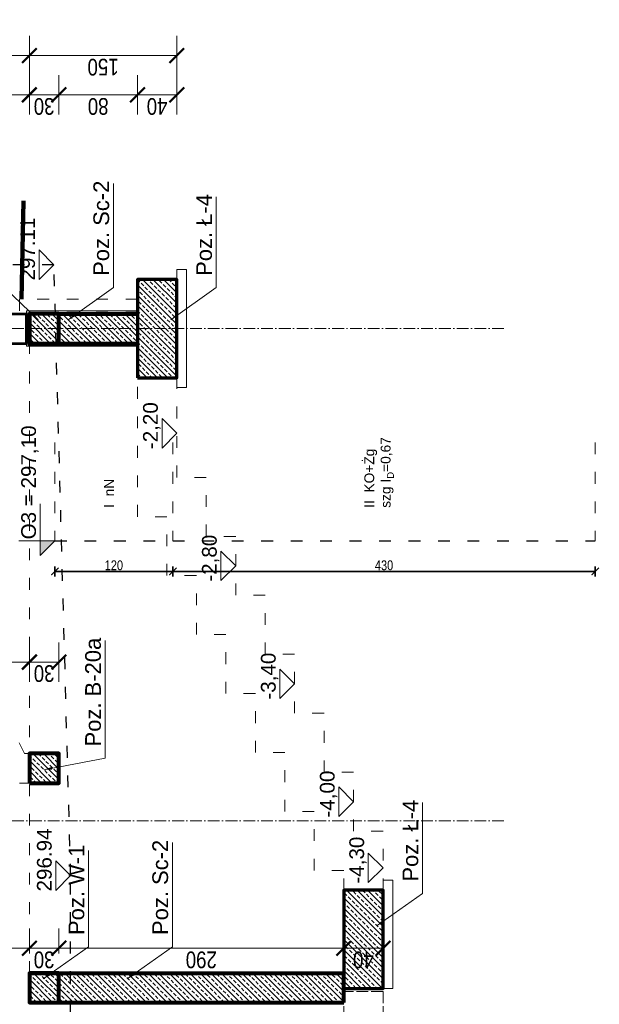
# Model space of a CAD drawing. Header units: inches. Extents: x 201967 to 338763, y -32705 to 30884.
# Tile 235 of 236: x 335128 to 335719, y 16244 to 17246. Entities that reach past the tile are written whole.
import ezdxf
from ezdxf.enums import TextEntityAlignment as Align

# ---------------------------------------------------------------- set-up
doc = ezdxf.new("R2010")
doc.units = ezdxf.units.IN
doc.header["$MEASUREMENT"] = 0
for name, pattern in [('ACAD_ISO02W100', [15, 12, -3]), ('ACAD_ISO03W100', [30, 12, -18]), ('ACAD_ISO10W100', [18, 12, -3, 0, -3])]:
    doc.linetypes.add(name, pattern=pattern)
for name, color, linetype, lineweight in [('00_mury grubo', 7, 'Continuous', 30), ('01 a KONSTRUKCJA żelbet', 94, 'Continuous', 80), ('01 a1 KONSTRUKCJA żelebet', 200, 'Continuous', 53), ('01 c KONSTRUKCJA ławy', 45, 'Continuous', 70), ('01h KONSTRUKCJA pozycje', 253, 'Continuous', 13), ('01h3 KONSTRUKCJA pozycje słupy', 252, 'Continuous', 13), ('11 OSIE ściany', 2, 'ACAD_ISO10W100', 5), ('12 PRZERYWANE 1', 73, 'ACAD_ISO03W100', 9), ('20 KRESKOWANIE ścian', 63, 'Continuous', 5), ('30 WIDOK 1 005', 5, 'Continuous', 5), ('34 WIDOK 5 030', 13, 'Continuous', 30), ('50 OPIS 1', 130, 'Continuous', 9), ('90 WYMIAR', 155, 'Continuous', 9), ('91 PRZEKROJE', 7, 'Continuous', 35), ('K_kreskowanie', 251, 'Continuous', 0)]:
    doc.layers.add(name, color=color, linetype=linetype, lineweight=lineweight)
doc.styles.add('100 arial', font='arial.ttf', dxfattribs={"width": 0.8, "height": 17})
doc.styles.add('50 technic ok', font='arial.ttf', dxfattribs={"width": 0.8, "height": 10})
doc.styles.add('OPIS', font='arial.ttf')
doc.styles.add('RomanS', font='romans.shx')
doc.styles.add('WYMIAR-50 (15pkt) arial', font='arial.ttf', dxfattribs={"height": 15})
doc.dimstyles.new('100', dxfattribs={"dimscale": 10, "dimtxt": 17, "dimasz": 1.5, "dimexe": 2, "dimexo": 2, "dimgap": 0.3, "dimtad": 1, "dimdec": 1, "dimrnd": 0.5, "dimdsep": 46, "dimtxsty": '100 arial', "dimblk": 'ARCHTICK', "dimcen": 10, "dimclrd": 256, "dimclre": 256, "dimclrt": 256, "dimadec": 0, "dimazin": 0, "dimtfac": 1, "dimtdec": 1, "dimtix": 1, "dimtmove": 1, "dimatfit": 3, "dimfxl": 2, "dimfxlon": 1, "dimtolj": 1, "dimarcsym": 0})
doc.dimstyles.new('50 ok', dxfattribs={"dimscale": 5, "dimtxt": 10, "dimasz": 1.5, "dimexe": 1, "dimexo": 1, "dimgap": 0.2, "dimtad": 1, "dimdec": 1, "dimrnd": 1, "dimdsep": 46, "dimtxsty": '50 technic ok', "dimblk": 'ARCHTICK', "dimcen": 5, "dimadec": 1, "dimazin": 0, "dimtfac": 1, "dimtdec": 1, "dimtix": 1, "dimtmove": 2, "dimatfit": 3, "dimfxl": 1, "dimfxlon": 1, "dimtolj": 1, "dimarcsym": 0})
doc.dimstyles.new('DIM100txt12', dxfattribs={"dimtxt": 12, "dimasz": 1.05, "dimexe": 0, "dimexo": 8, "dimgap": 4, "dimtad": 1, "dimdec": 7, "dimrnd": 0.5, "dimdsep": 46, "dimtxsty": 'RomanS', "dimblk1": 'DIM', "dimblk2": 'DIM', "dimsah": 1, "dimcen": 0.09, "dimse1": 1, "dimse2": 1, "dimclrt": 256, "dimadec": 1, "dimazin": 0, "dimtfac": 1, "dimtdec": 7, "dimtix": 1, "dimtofl": 0, "dimtmove": 2, "dimatfit": 3, "dimfxl": 1, "dimtolj": 1, "dimtzin": 0, "dimarcsym": 0})
pattern_1 = [(45, (-3795.3814, -7571.668), (-5.303301, 5.303301), []), (45, (-3790.078, -7571.668), (-5.303301, 5.303301), [3.75, -1.875])]

# ---------------------------------------------------------------- blocks, each defined once
blk = doc.blocks.new('*U1172')
at = {"ltscale": 0.5}
blk.add_hatch(color=256, dxfattribs=at).paths.add_polyline_path([(0, 15), (-15, 15), (0, 0)])
for p, q in [((0, 36.7), (0, 0)), ((-15, 15), (37.5, 15)), ((-15, 15), (0, 0))]:
    blk.add_line(p, q)
at = {"style": 'WYMIAR-50 (15pkt) arial', "flags": 8}
blk.add_attdef('DETAIL#', text='', height=15, dxfattribs=at).set_placement((-16.1, 14.8), align=Align.BOTTOM_LEFT)
blk = doc.blocks.new('_ARCHTICK')
at = {"color": 0, "linetype": 'ByBlock', "const_width": 0.15}
blk.add_lwpolyline([(-0.5, -0.5), (0.5, 0.5)], dxfattribs=at)
blk = doc.blocks.new('*D1176')
at = {"layer": '90 WYMIAR', "color": 0, "lineweight": -2, "ltscale": 3, "transparency": 16777216}
for p, q in [((-26.3, 0, 0), (-36.3, 0, 0)), ((-31.3, 0, 0), (-31.3, -120, 0)), ((-26.3, -120, 0), (-36.3, -120, 0))]:
    blk.add_line(p, q, dxfattribs=at)
at = {"layer": 'Defpoints', "color": 0, "ltscale": 3, "transparency": 16777216}
for p in [(0, 0), (-31.3, -120, 0), (0, -120)]:
    blk.add_point(p, dxfattribs=at)
at = {"layer": '90 WYMIAR', "color": 0, "lineweight": -2, "ltscale": 3, "transparency": 16777216, "xscale": 7.5, "yscale": 7.5, "zscale": 7.5}
for p, rotation in [((-31.3, 0, 0), 90), ((-31.3, -120, 0), 270)]:
    blk.add_blockref('_ARCHTICK', p, dxfattribs=dict(at, rotation=rotation))
at = {"layer": '90 WYMIAR', "color": 0, "ltscale": 3, "transparency": 16777216, "insert": (-25.1, -60, 0), "char_height": 10, "attachment_point": 5, "rotation": 270, "style": '50 technic ok'}
blk.add_mtext('\\A1;120', dxfattribs=at)
blk = doc.blocks.new('*D1177')
at = {"layer": '90 WYMIAR', "color": 0, "lineweight": -2, "ltscale": 3, "transparency": 16777216}
for p, q in [((-26.3, -120, 0), (-36.3, -120, 0)), ((-31.3, -120, 0), (-31.3, -550, 0)), ((-26.3, -550, 0), (-36.3, -550, 0))]:
    blk.add_line(p, q, dxfattribs=at)
at = {"layer": 'Defpoints', "color": 0, "ltscale": 3, "transparency": 16777216}
for p in [(0, -120), (-31.3, -550, 0), (0, -550, 0)]:
    blk.add_point(p, dxfattribs=at)
at = {"layer": '90 WYMIAR', "color": 0, "lineweight": -2, "ltscale": 3, "transparency": 16777216, "xscale": 7.5, "yscale": 7.5, "zscale": 7.5}
for p, rotation in [((-31.3, -120, 0), 90), ((-31.3, -550, 0), 270)]:
    blk.add_blockref('_ARCHTICK', p, dxfattribs=dict(at, rotation=rotation))
at = {"layer": '90 WYMIAR', "color": 0, "ltscale": 3, "transparency": 16777216, "insert": (-25.1, -335, 0), "char_height": 10, "attachment_point": 5, "rotation": 270, "style": '50 technic ok'}
blk.add_mtext('\\A1;430', dxfattribs=at)
blk = doc.blocks.new('*U1124')
blk.add_lwpolyline([(-15, 15), (0, 0), (15, 15), (-15, 15)])
at = {"style": 'WYMIAR-50 (15pkt) arial', "flags": 8}
blk.add_attdef('DETAIL#', text='', height=15, dxfattribs=at).set_placement((-16.1, 14.8), align=Align.BOTTOM_LEFT)
blk = doc.blocks.new('DIM')
for p, q in [((0, -13), (0, 13)), ((8, 0), (-8, 0))]:
    blk.add_line(p, q)
at = {"const_width": 1.71}
blk.add_lwpolyline([(5.71, 5.71), (-5.71, -5.71)], dxfattribs=at)
blk = doc.blocks.new('*D2531')
at = {"layer": '90 WYMIAR', "lineweight": -2, "transparency": 16777216}
for p, q in [((718.7, -529), (758.7, -529)), ((738.7, -672), (738.7, -529)), ((718.7, -672), (758.7, -672))]:
    blk.add_line(p, q, dxfattribs=at)
at = {"layer": 'Defpoints', "color": 0, "transparency": 16777216}
for p in [(500.8, -529), (738.7, -529), (500.8, -672)]:
    blk.add_point(p, dxfattribs=at)
at = {"layer": '90 WYMIAR', "lineweight": -2, "transparency": 16777216, "xscale": 15, "yscale": 15, "zscale": 15}
for p, rotation in [((738.7, -529), 90), ((738.7, -672), 270)]:
    blk.add_blockref('_ARCHTICK', p, dxfattribs=dict(at, rotation=rotation))
at = {"layer": '90 WYMIAR', "transparency": 16777216, "insert": (727, -600.5), "char_height": 17, "attachment_point": 5, "rotation": 90, "style": '100 arial'}
blk.add_mtext('\\A1;143', dxfattribs=at)
blk = doc.blocks.new('*D2537')
at = {"layer": '90 WYMIAR', "lineweight": -2, "transparency": 16777216}
for p, q in [((758.7, -672), (798.7, -672)), ((778.7, -822), (778.7, -672)), ((758.7, -822), (798.7, -822))]:
    blk.add_line(p, q, dxfattribs=at)
at = {"layer": 'Defpoints', "color": 0, "transparency": 16777216}
for p in [(515.8, -672), (778.7, -672), (550.8, -822)]:
    blk.add_point(p, dxfattribs=at)
at = {"layer": '90 WYMIAR', "lineweight": -2, "transparency": 16777216, "xscale": 15, "yscale": 15, "zscale": 15}
for p, rotation in [((778.7, -672), 90), ((778.7, -822), 270)]:
    blk.add_blockref('_ARCHTICK', p, dxfattribs=dict(at, rotation=rotation))
at = {"layer": '90 WYMIAR', "transparency": 16777216, "insert": (767, -747), "char_height": 17, "attachment_point": 5, "rotation": 90, "style": '100 arial'}
blk.add_mtext('\\A1;150', dxfattribs=at)
blk = doc.blocks.new('*D2538')
at = {"layer": '90 WYMIAR', "lineweight": -2, "transparency": 16777216}
for p, q in [((758.7, 0), (798.7, 0)), ((778.7, -672), (778.7, 0)), ((758.7, -672), (798.7, -672))]:
    blk.add_line(p, q, dxfattribs=at)
at = {"layer": 'Defpoints', "color": 0, "transparency": 16777216}
for p in [(515.8, 0), (778.7, 0), (515.8, -672)]:
    blk.add_point(p, dxfattribs=at)
at = {"layer": '90 WYMIAR', "lineweight": -2, "transparency": 16777216, "xscale": 15, "yscale": 15, "zscale": 15}
for p, rotation in [((778.7, 0), 90), ((778.7, -672), 270)]:
    blk.add_blockref('_ARCHTICK', p, dxfattribs=dict(at, rotation=rotation))
at = {"layer": '90 WYMIAR', "transparency": 16777216, "insert": (767, -336), "char_height": 17, "attachment_point": 5, "rotation": 90, "style": '100 arial'}
blk.add_mtext('\\A1;672', dxfattribs=at)
blk = doc.blocks.new('*D2550')
at = {"layer": '90 WYMIAR', "lineweight": -2, "transparency": 16777216}
for p, q in [((141.5, -341.4), (181.5, -341.4)), ((161.5, -341.4), (161.5, -672)), ((141.5, -672), (181.5, -672))]:
    blk.add_line(p, q, dxfattribs=at)
at = {"layer": 'Defpoints', "color": 0, "transparency": 16777216}
for p in [(4.4, -341.4), (68.4, -672), (161.5, -672)]:
    blk.add_point(p, dxfattribs=at)
at = {"layer": '90 WYMIAR', "lineweight": -2, "transparency": 16777216, "xscale": 15, "yscale": 15, "zscale": 15}
for p, rotation in [((161.5, -341.4), 90), ((161.5, -672), 270)]:
    blk.add_blockref('_ARCHTICK', p, dxfattribs=dict(at, rotation=rotation))
at = {"layer": '90 WYMIAR', "transparency": 16777216, "insert": (149.9, -506.7), "char_height": 17, "attachment_point": 5, "rotation": 90, "style": '100 arial'}
blk.add_mtext('\\A1;330.5', dxfattribs=at)
blk = doc.blocks.new('*D2551')
at = {"layer": '90 WYMIAR', "lineweight": -2, "transparency": 16777216}
for p, q in [((141.5, -672), (181.5, -672)), ((161.5, -672), (161.5, -702)), ((141.5, -702), (181.5, -702))]:
    blk.add_line(p, q, dxfattribs=at)
at = {"layer": 'Defpoints', "color": 0, "transparency": 16777216}
for p in [(68.4, -672), (68.4, -702), (161.5, -702)]:
    blk.add_point(p, dxfattribs=at)
at = {"layer": '90 WYMIAR', "lineweight": -2, "transparency": 16777216, "xscale": 15, "yscale": 15, "zscale": 15}
for p, rotation in [((161.5, -672), 90), ((161.5, -702), 270)]:
    blk.add_blockref('_ARCHTICK', p, dxfattribs=dict(at, rotation=rotation))
at = {"layer": '90 WYMIAR', "transparency": 16777216, "insert": (149.9, -687), "char_height": 17, "attachment_point": 5, "rotation": 90, "style": '100 arial'}
blk.add_mtext('\\A1;30', dxfattribs=at)
blk = doc.blocks.new('*D2554')
at = {"layer": '90 WYMIAR', "lineweight": -2, "transparency": 16777216}
for p, q in [((-149.7, -992), (-109.7, -992)), ((-129.7, -1032), (-129.7, -992)), ((-149.7, -1032), (-109.7, -1032))]:
    blk.add_line(p, q, dxfattribs=at)
at = {"layer": 'Defpoints', "color": 0, "transparency": 16777216}
for p in [(-170.6, -992), (-129.7, -992), (-170.6, -1032)]:
    blk.add_point(p, dxfattribs=at)
at = {"layer": '90 WYMIAR', "lineweight": -2, "transparency": 16777216, "xscale": 15, "yscale": 15, "zscale": 15}
for p, rotation in [((-129.7, -992), 90), ((-129.7, -1032), 270)]:
    blk.add_blockref('_ARCHTICK', p, dxfattribs=dict(at, rotation=rotation))
at = {"layer": '90 WYMIAR', "transparency": 16777216, "insert": (-141.4, -1012), "char_height": 17, "attachment_point": 5, "rotation": 90, "style": '100 arial'}
blk.add_mtext('\\A1;40', dxfattribs=at)
blk = doc.blocks.new('*D2555')
at = {"layer": '90 WYMIAR', "lineweight": -2, "transparency": 16777216}
for p, q in [((-135, -702), (-109.7, -702)), ((-129.7, -992), (-129.7, -702)), ((-149.7, -992), (-109.7, -992))]:
    blk.add_line(p, q, dxfattribs=at)
at = {"layer": 'Defpoints', "color": 0, "transparency": 16777216}
for p in [(-155, -702), (-129.7, -702), (-170.6, -992)]:
    blk.add_point(p, dxfattribs=at)
at = {"layer": '90 WYMIAR', "lineweight": -2, "transparency": 16777216, "xscale": 15, "yscale": 15, "zscale": 15}
for p, rotation in [((-129.7, -702), 90), ((-129.7, -992), 270)]:
    blk.add_blockref('_ARCHTICK', p, dxfattribs=dict(at, rotation=rotation))
at = {"layer": '90 WYMIAR', "transparency": 16777216, "insert": (-141.4, -847), "char_height": 17, "attachment_point": 5, "rotation": 90, "style": '100 arial'}
blk.add_mtext('\\A1;290', dxfattribs=at)
blk = doc.blocks.new('*D2556')
at = {"layer": '90 WYMIAR', "lineweight": -2, "transparency": 16777216}
for p, q in [((-135, -672), (-109.7, -672)), ((-129.7, -702), (-129.7, -672)), ((-135, -702), (-109.7, -702))]:
    blk.add_line(p, q, dxfattribs=at)
at = {"layer": 'Defpoints', "color": 0, "transparency": 16777216}
for p in [(-155, -672), (-129.7, -672), (-155, -702)]:
    blk.add_point(p, dxfattribs=at)
at = {"layer": '90 WYMIAR', "lineweight": -2, "transparency": 16777216, "xscale": 15, "yscale": 15, "zscale": 15}
for p, rotation in [((-129.7, -672), 90), ((-129.7, -702), 270)]:
    blk.add_blockref('_ARCHTICK', p, dxfattribs=dict(at, rotation=rotation))
at = {"layer": '90 WYMIAR', "transparency": 16777216, "insert": (-141.4, -687), "char_height": 17, "attachment_point": 5, "rotation": 90, "style": '100 arial'}
blk.add_mtext('\\A1;30', dxfattribs=at)
blk = doc.blocks.new('*D2557')
at = {"layer": '90 WYMIAR', "lineweight": -2, "transparency": 16777216}
for p, q in [((-135, -355.4), (-109.7, -355.4)), ((-129.7, -672), (-129.7, -355.4)), ((-135, -672), (-109.7, -672))]:
    blk.add_line(p, q, dxfattribs=at)
at = {"layer": 'Defpoints', "color": 0, "transparency": 16777216}
for p in [(-155, -355.4), (-129.7, -355.4), (-155, -672)]:
    blk.add_point(p, dxfattribs=at)
at = {"layer": '90 WYMIAR', "lineweight": -2, "transparency": 16777216, "xscale": 15, "yscale": 15, "zscale": 15}
for p, rotation in [((-129.7, -355.4), 90), ((-129.7, -672), 270)]:
    blk.add_blockref('_ARCHTICK', p, dxfattribs=dict(at, rotation=rotation))
at = {"layer": '90 WYMIAR', "transparency": 16777216, "insert": (-141.4, -513.7), "char_height": 17, "attachment_point": 5, "rotation": 90, "style": '100 arial'}
blk.add_mtext('\\A1;316.5', dxfattribs=at)
blk = doc.blocks.new('*D2567')
at = {"layer": '90 WYMIAR', "lineweight": -2, "transparency": 16777216}
for p, q in [((718.7, -782), (758.7, -782)), ((738.7, -822), (738.7, -782)), ((718.7, -822), (758.7, -822))]:
    blk.add_line(p, q, dxfattribs=at)
at = {"layer": 'Defpoints', "color": 0, "transparency": 16777216}
for p in [(550.8, -782), (738.7, -782), (550.8, -822)]:
    blk.add_point(p, dxfattribs=at)
at = {"layer": '90 WYMIAR', "lineweight": -2, "transparency": 16777216, "xscale": 15, "yscale": 15, "zscale": 15}
for p, rotation in [((738.7, -782), 90), ((738.7, -822), 270)]:
    blk.add_blockref('_ARCHTICK', p, dxfattribs=dict(at, rotation=rotation))
at = {"layer": '90 WYMIAR', "transparency": 16777216, "insert": (727, -802), "char_height": 17, "attachment_point": 5, "rotation": 90, "style": '100 arial'}
blk.add_mtext('\\A1;40', dxfattribs=at)
blk = doc.blocks.new('*D2568')
at = {"layer": '90 WYMIAR', "lineweight": -2, "transparency": 16777216}
for p, q in [((718.7, -702), (758.7, -702)), ((738.7, -782), (738.7, -702)), ((718.7, -782), (758.7, -782))]:
    blk.add_line(p, q, dxfattribs=at)
at = {"layer": 'Defpoints', "color": 0, "transparency": 16777216}
for p in [(500.8, -702), (738.7, -702), (550.8, -782)]:
    blk.add_point(p, dxfattribs=at)
at = {"layer": '90 WYMIAR', "lineweight": -2, "transparency": 16777216, "xscale": 15, "yscale": 15, "zscale": 15}
for p, rotation in [((738.7, -702), 90), ((738.7, -782), 270)]:
    blk.add_blockref('_ARCHTICK', p, dxfattribs=dict(at, rotation=rotation))
at = {"layer": '90 WYMIAR', "transparency": 16777216, "insert": (727, -742), "char_height": 17, "attachment_point": 5, "rotation": 90, "style": '100 arial'}
blk.add_mtext('\\A1;80', dxfattribs=at)
blk = doc.blocks.new('*D2569')
at = {"layer": '90 WYMIAR', "lineweight": -2, "transparency": 16777216}
for p, q in [((718.7, -672), (758.7, -672)), ((738.7, -702), (738.7, -672)), ((718.7, -702), (758.7, -702))]:
    blk.add_line(p, q, dxfattribs=at)
at = {"layer": 'Defpoints', "color": 0, "transparency": 16777216}
for p in [(500.8, -672), (738.7, -672), (500.8, -702)]:
    blk.add_point(p, dxfattribs=at)
at = {"layer": '90 WYMIAR', "lineweight": -2, "transparency": 16777216, "xscale": 15, "yscale": 15, "zscale": 15}
for p, rotation in [((738.7, -672), 90), ((738.7, -702), 270)]:
    blk.add_blockref('_ARCHTICK', p, dxfattribs=dict(at, rotation=rotation))
at = {"layer": '90 WYMIAR', "transparency": 16777216, "insert": (727, -687), "char_height": 17, "attachment_point": 5, "rotation": 90, "style": '100 arial'}
blk.add_mtext('\\A1;30', dxfattribs=at)
blk = doc.blocks.new('O3 Jagielońska NS')
at = {"layer": '30 WIDOK 1 005', "linetype": 'ACAD_ISO03W100', "transparency": 33554687}
for p, q in [((100, 0), (0, 0)), ((100, -120), (0, -120)), ((100, -550), (0, -550))]:
    blk.add_line(p, q, dxfattribs=at)
at = {"layer": '34 WIDOK 5 030', "linetype": 'ACAD_ISO03W100', "transparency": 33554687}
blk.add_line((0, 0), (0, -550), dxfattribs=at)
at = {"layer": '50 OPIS 1', "transparency": 33554687}
ref = blk.add_blockref('*U1172', (0, 0), dxfattribs=at)
ref.add_attrib('DETAIL#', '   O3 = 297,10', dxfattribs={"layer": '0', "height": 15, "style": 'WYMIAR-50 (15pkt) arial'}).set_placement((-16.14, 14.82), align=Align.BOTTOM_LEFT)
at = {"layer": '01h KONSTRUKCJA pozycje', "transparency": 33554687, "char_height": 10, "attachment_point": 4, "style": 'OPIS'}
for s, insert in [('\\A1;I  nN', (33.43, -55, 0)), ('\\A1;II  KO+Żg\\Pszg I{\\H0.7x;\\S^ D;}=0,67', (33.43, -330, 0))]:
    blk.add_mtext(s, dxfattribs=dict(at, insert=insert))
at = {"layer": '90 WYMIAR', "ltscale": 3, "transparency": 33554687}
for base, p1, p2, picture, middle in [((-31.25, -120, 0), (0, 0), (0, -120), '*D1176', (-25.15, -60, 0)), ((-31.25, -550, 0), (0, -120), (0, -550, 0), '*D1177', (-25.14, -335, 0))]:
    dim = blk.add_linear_dim(base=base, p1=p1, p2=p2, angle=90, dimstyle='50 ok', dxfattribs=at)
    dim.commit()
    dim.dimension.update_dxf_attribs({"geometry": picture, "text_midpoint": middle})
blk = doc.blocks.new('1 przekrój B Jagielońska')
at = {"layer": '20 KRESKOWANIE ścian'}
h = blk.add_hatch(dxfattribs=at)
h.set_pattern_fill('ANSI33', color=256, scale=30, angle=-90)
h.set_pattern_definition(pattern_1)
h.paths.add_polyline_path([(-154.96, -672), (-184.96, -672), (-184.96, -702), (-154.96, -702)])
h.paths.add_polyline_path([(-154.96, -702), (-184.96, -702), (-184.96, -992), (-154.96, -992)])
h = blk.add_hatch(dxfattribs=at)
h.set_pattern_fill('ANSI33', color=256, scale=30, angle=-90)
h.set_pattern_definition(pattern_1)
h.paths.add_polyline_path([(68.4, -672), (38.4, -672), (38.4, -702), (68.4, -702)])
h = blk.add_hatch(dxfattribs=at)
h.set_pattern_fill('ANSI33', color=256, scale=30, angle=-90)
h.set_pattern_definition(pattern_1)
h.paths.add_polyline_path([(515.79, -672), (485.79, -672), (485.79, -702), (515.79, -702)])
h.paths.add_polyline_path([(515.79, -702), (485.79, -702), (485.79, -782), (515.79, -782)])
h.paths.add_polyline_path([(550.79, -782), (450.79, -782), (450.79, -822), (550.79, -822)])
h = blk.add_hatch(dxfattribs=at)
h.set_pattern_fill('ANSI33', color=256, scale=30, angle=-90)
h.set_pattern_definition(pattern_1)
h.paths.add_polyline_path([(-70.6, -992), (-170.6, -992), (-170.6, -1032), (-70.6, -1032)])
at = {"layer": '00_mury grubo', "lineweight": 100}
blk.add_line((530.79, -664), (630.79, -666), dxfattribs=at)
at = {"layer": '01 a KONSTRUKCJA żelbet'}
for p, q in [((-184.96, -672), (-184.96, -992)), ((-154.96, -672), (-154.96, -992)), ((485.79, -702), (485.79, -782)), ((515.79, -702), (515.79, -782)), ((-184.96, -992), (-154.96, -992))]:
    blk.add_line(p, q, dxfattribs=at)
for points in [[(-184.96, -702), (-154.96, -702), (-154.96, -672), (-184.96, -672)], [(38.4, -672), (38.4, -702), (68.4, -702), (68.4, -672)], [(485.79, -702), (515.79, -702), (515.79, -672), (485.79, -672)]]:
    blk.add_lwpolyline(points, close=True, dxfattribs=at)
at = {"layer": '01 a1 KONSTRUKCJA żelebet'}
for p, q in [((515.79, -30), (515.79, -669)), ((485.79, -529), (485.79, -669)), ((485.79, -669), (515.79, -669))]:
    blk.add_line(p, q, dxfattribs=at)
at = {"layer": '01 c KONSTRUKCJA ławy'}
for points in [[(450.79, -782), (450.79, -822), (550.79, -822), (550.79, -782)], [(-170.6, -992), (-170.6, -1032), (-70.6, -1032), (-70.6, -992)]]:
    blk.add_lwpolyline(points, close=True, dxfattribs=at)
at = {"layer": '11 OSIE ściany'}
for p, q in [((0, 160), (0, -1155)), ((500.79, 160), (500.79, -1155))]:
    blk.add_line(p, q, dxfattribs=at)
at = {"layer": '12 PRZERYWANE 1'}
for points in [[(-70.6, -992), (-50.6, -992), (-50.6, -962), (9.4, -962), (9.4, -932), (69.4, -932), (69.4, -902), (129.4, -902), (129.4, -872), (189.4, -872), (189.4, -842), (249.4, -842), (249.4, -812), (309.4, -812), (309.4, -782), (550.79, -782)], [(-70.6, -1032), (-10.6, -1032), (-10.6, -1002), (49.4, -1002), (49.4, -972), (109.4, -972), (109.4, -942), (169.4, -942), (169.4, -912), (229.4, -912), (229.4, -882), (289.4, -882), (289.4, -852), (349.4, -852), (349.4, -822), (550.79, -822)]]:
    blk.add_lwpolyline(points, dxfattribs=at)
at = {"layer": '30 WIDOK 1 005', "linetype": 'ACAD_ISO03W100'}
for p, q in [((68.4, -666.89), (368.18, -517)), ((38.4, -662), (38.4, -672)), ((68.4, -666.89), (68.4, -672)), ((-154.96, -672), (485.79, -672))]:
    blk.add_line(p, q, dxfattribs=at)
at = {"layer": '30 WIDOK 1 005'}
blk.add_lwpolyline([(518.79, -782), (518.79, -669), (482.79, -669), (482.79, -782)], dxfattribs=at)
at = {"layer": '30 WIDOK 1 005', "linetype": 'ACAD_ISO03W100'}
blk.add_lwpolyline([(515.79, -782), (530.79, -782), (530.79, -662), (515.79, -662)], close=True, dxfattribs=at)
at = {"layer": '30 WIDOK 1 005'}
for points in [[(440.79, -822), (440.79, -832), (560.79, -832), (560.79, -822)], [(-170.6, -1032), (-170.6, -1042), (-60.6, -1042), (-60.6, -1032)]]:
    blk.add_lwpolyline(points, close=True, dxfattribs=at)
at = {"layer": '34 WIDOK 5 030', "linetype": 'ACAD_ISO03W100'}
for points in [[(-195, -714), (-55.82, -714), (565.86, -697), (565.86, -559.71), (625.9, -559.71), (625.9, -599), (1413.7, -687)], [(517.29, -782), (517.29, -670.5), (484.29, -670.5), (484.29, -782)]]:
    blk.add_lwpolyline(points, dxfattribs=at)
at = {"layer": 'K_kreskowanie', "linetype": 'ACAD_ISO02W100'}
for p, q in [((-173.6, -992), (-247.6, -992)), ((-173.6, -1032), (-173.6, -992)), ((-173.6, -1032), (-247.6, -1032))]:
    blk.add_line(p, q, dxfattribs=at)
at = {"layer": '50 OPIS 1'}
ref = blk.add_blockref('*U1124', (565.86, -697), dxfattribs=at)
ref.add_attrib('DETAIL#', '297.11', dxfattribs={"layer": '0', "height": 15, "style": 'WYMIAR-50 (15pkt) arial'}).set_placement((549.72, -682.18), align=Align.BOTTOM_LEFT)
ref = blk.add_blockref('*U1124', (-55.82, -714), dxfattribs=at)
ref.add_attrib('DETAIL#', '296.94', dxfattribs={"layer": '0', "height": 15, "style": 'WYMIAR-50 (15pkt) arial'}).set_placement((-71.96, -699.18), align=Align.BOTTOM_LEFT)
ref = blk.add_blockref('*U1124', (394.29, -822), dxfattribs=at)
ref.add_attrib('DETAIL#', '-2,20', dxfattribs={"layer": '0', "height": 15, "style": 'WYMIAR-50 (15pkt) arial'}).set_placement((378.15, -807.18), align=Align.BOTTOM_LEFT)
ref = blk.add_blockref('*U1124', (259.4, -882), dxfattribs=at)
ref.add_attrib('DETAIL#', '-2,80', dxfattribs={"layer": '0', "height": 15, "style": 'WYMIAR-50 (15pkt) arial'}).set_placement((243.26, -867.18), align=Align.BOTTOM_LEFT)
ref = blk.add_blockref('*U1124', (139.4, -942), dxfattribs=at)
ref.add_attrib('DETAIL#', '-3,40', dxfattribs={"layer": '0', "height": 15, "style": 'WYMIAR-50 (15pkt) arial'}).set_placement((123.26, -927.18), align=Align.BOTTOM_LEFT)
ref = blk.add_blockref('*U1124', (19.4, -1002), dxfattribs=at)
ref.add_attrib('DETAIL#', '-4,00', dxfattribs={"layer": '0', "height": 15, "style": 'WYMIAR-50 (15pkt) arial'}).set_placement((3.26, -987.18), align=Align.BOTTOM_LEFT)
ref = blk.add_blockref('*U1124', (-47.83, -1032), dxfattribs=at)
ref.add_attrib('DETAIL#', '-4,30', dxfattribs={"layer": '0', "height": 15, "style": 'WYMIAR-50 (15pkt) arial'}).set_placement((-63.96, -1017.18), align=Align.BOTTOM_LEFT)
at = {"layer": '91 PRZEKROJE'}
blk.add_blockref('O3 Jagielońska NS', (285, -698, 0), dxfattribs=at)
at = {"layer": '01h3 KONSTRUKCJA pozycje słupy', "char_height": 16, "attachment_point": 4, "style": 'OPIS'}
for s, insert in [('Poz. W-1', (-116.27, -719.93)), ('Poz. B-20a', (75.63, -736.87)), ('Poz. Sc-2', (554.47, -745.24)), ('Poz. Sc-2', (-116.27, -805.27)), ('Poz. Ł-4', (554.47, -849.91)), ('Poz. Ł-4', (-61.92, -1059.91))]:
    blk.add_mtext(s, dxfattribs=dict(at, insert=insert))
at = {"layer": '90 WYMIAR'}
for base, p1, p2, picture, middle in [((778.69, 0), (515.79, -672), (515.79, 0), '*D2538', (767.01, -336)), ((161.55, -672), (4.4, -341.4), (68.4, -672), '*D2550', (149.86, -506.7)), ((-129.73, -355.4), (-154.96, -672), (-154.96, -355.4), '*D2557', (-141.41, -513.7)), ((738.69, -529), (500.79, -672), (500.79, -529), '*D2531', (727, -600.5)), ((-129.73, -672), (-154.96, -702), (-154.96, -672), '*D2556', (-141.41, -687)), ((161.55, -702), (68.4, -672), (68.4, -702), '*D2551', (149.86, -687)), ((738.69, -672), (500.79, -702), (500.79, -672), '*D2569', (727, -687)), ((778.69, -672), (550.79, -822), (515.79, -672), '*D2537', (767.01, -747)), ((-129.73, -702), (-170.6, -992), (-154.96, -702), '*D2555', (-141.41, -847)), ((738.69, -702), (550.79, -782), (500.79, -702), '*D2568', (727.01, -742)), ((738.69, -782), (550.79, -822), (550.79, -782), '*D2567', (727.01, -802)), ((-129.73, -992), (-170.6, -1032), (-170.6, -992), '*D2554', (-141.41, -1012))]:
    dim = blk.add_linear_dim(base=base, p1=p1, p2=p2, angle=90, dimstyle='100', dxfattribs=at)
    dim.commit()
    dim.dimension.update_dxf_attribs({"geometry": picture, "text_midpoint": middle})
at = {"layer": '01h3 KONSTRUKCJA pozycje słupy', "annotation_type": 0, "has_hookline": 1, "hookline_direction": 0}
for points, text_width in [([(509.83, -680.99), (542.47, -646.7), (550.47, -646.7)], 86.08), ([(-160.91, -686.03), (-128.27, -732.1), (-120.27, -732.1)], 86.08), ([(51.93, -686.87), (63.63, -749.04), (71.63, -749.04)], 107.91), ([(509.83, -711.33), (542.47, -757.51), (550.47, -757.51)], 93.99), ([(-160.91, -771.36), (-128.27, -817.54), (-120.27, -817.54)], 93.99), ([(509.83, -816), (542.47, -862.04), (550.47, -862.04)], 80.44), ([(-106.55, -1026), (-73.92, -1072.04), (-65.92, -1072.04)], 80.44)]:
    blk.add_leader(points, dimstyle='DIM100txt12', override={"dimasz": 8, "dimgap": 4, "dimtad": 1}, dxfattribs=dict(at, text_width=text_width))

msp = doc.modelspace()

# ---------------------------------------------------------------- block references
at = {"layer": '30 WIDOK 1 005', "rotation": 90}
msp.add_blockref('1 przekrój B Jagielońska', (334466.36, 16430.65), dxfattribs=at)

doc.saveas('drawing.dxf')
